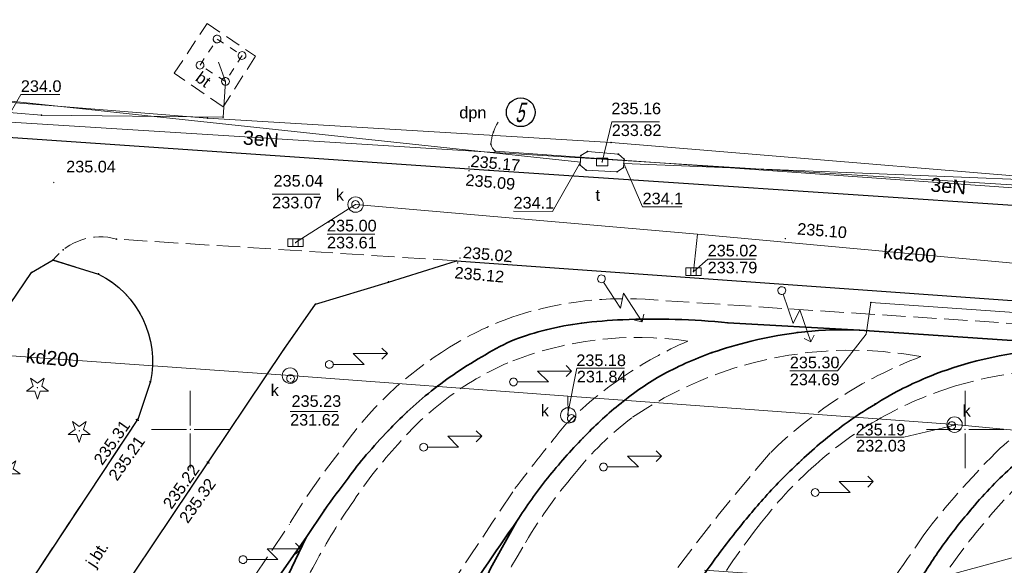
# Model space of a CAD drawing. Header units: metres. Extents: x 6603648 to 6604252, y 5739748 to 5740166.
# Tile 74 of 114: x 6603889 to 6603953, y 5740041 to 5740076. Entities that reach past the tile are written whole.
import ezdxf
from ezdxf.enums import TextEntityAlignment as Align

# ---------------------------------------------------------------- set-up
doc = ezdxf.new("R2010")
doc.units = ezdxf.units.M
doc.header["$PDSIZE"] = 0.75
for name, pattern in [('ARK_LIN', [50, 50, 0]), ('PRZER1-1', [1, 0.5, -0.5]), ('PRZER2-1', [1.5, 1, -0.5]), ('PRZER3-1', [2, 1.5, -0.5])]:
    doc.linetypes.add(name, pattern=pattern)
doc.layers.get('0').update_dxf_attribs({"linetype": 'CONTINUOUS'})
for name, color, linetype, lineweight, true_color in [('GSLKOU', 7, 'CONTINUOUS', 18, 0x0a0909), ('GSLKRW', 7, 'CONTINUOUS', 25, 0x0a0909), ('GSLTTR', 7, 'CONTINUOUS', 35, 0x0a0909), ('GSPPRB', 7, 'CONTINUOUS', 18, 0x0a0909), ('GSPRDI', 7, 'CONTINUOUS', 18, 0x008000), ('GSPWPS', 7, 'CONTINUOUS', 13, 0x0a0909), ('GSPWPS_O', 7, 'CONTINUOUS', 13, 0x0a0909), ('GSSINN', 7, 'CONTINUOUS', 18, 0x0a0909), ('GSSINN_O', 7, 'CONTINUOUS', 18, 0x0a0909), ('GSSKOA', 7, 'CONTINUOUS', 18, 0x0a0909), ('GSSKOA_O', 7, 'CONTINUOUS', 18, 0x0a0909), ('GULENN', 1, 'CONTINUOUS', 18, 0xff0000), ('GULENN_O', 1, 'CONTINUOUS', 18, 0xff0000), ('GULKDP', 7, 'CONTINUOUS', 18, 0x803300), ('GULKDP_O', 7, 'CONTINUOUS', 18, 0x803300), ('GULTPR', 7, 'CONTINUOUS', 18, 0xff9100), ('GUPENP_O', 1, 'CONTINUOUS', 18, 0xff0000), ('GUPISL', 7, 'CONTINUOUS', 18, 0x0a0909), ('GUPKKS', 7, 'CONTINUOUS', 18, 0x0a0909), ('GUPKSD', 7, 'CONTINUOUS', 18, 0x803300), ('GUPKWZ', 7, 'CONTINUOUS', 18, 0x0a0909), ('GUPKWZ_O', 7, 'CONTINUOUS', 18, 0x0a0909), ('GUPTWZ', 7, 'CONTINUOUS', 18, 0x0a0909), ('GUPTWZ_O', 7, 'CONTINUOUS', 18, 0x0a0909), ('GUSIKP', 7, 'CONTINUOUS', 18, 0x0a0909), ('GUSISL', 7, 'CONTINUOUS', 18, 0x0a0909)]:
    doc.layers.add(name, color=color, linetype=linetype, lineweight=lineweight, true_color=true_color)
for name, color, linetype, true_color in [('GUPESH', 1, 'CONTINUOUS', 0xff0000), ('GUPESH_O', 1, 'CONTINUOUS', 0xff0000), ('GUPKSH', 7, 'CONTINUOUS', 0x803300), ('GUPKSH_O', 7, 'CONTINUOUS', 0x803300), ('GUPTSH', 7, 'CONTINUOUS', 0xff9100), ('GUPTSH_O', 7, 'CONTINUOUS', 0xff9100)]:
    doc.layers.add(name, color=color, linetype=linetype, true_color=true_color)
doc.layers.add('PKT_ARK', color=7, linetype='ARK_LIN', lineweight=18)
doc.styles.add('Arial', font='arial.ttf')
doc.styles.add('GEOS_050', font='GEOS_050', dxfattribs={"oblique": 15, "height": 2.5})

# ---------------------------------------------------------------- blocks, each defined once
blk = doc.blocks.new('GSPPRB0')
at = {"color": 0, "lineweight": 18}
blk.add_lwpolyline([(-0.007955, 0.0225), (0.007955, 0.0225), (0.0225, 0.007955), (0.0225, -0.007955), (0.007955, -0.0225), (-0.007955, -0.0225), (-0.0225, -0.007955), (-0.0225, 0.007955)], close=True, dxfattribs=at)
blk = doc.blocks.new('GSPWPS1')
blk.add_hatch(color=0).paths.add_polyline_path([(0, 0.045), (-0.011647, 0.043467), (-0.0225, 0.038971), (-0.03182, 0.03182), (-0.038971, 0.0225), (-0.043467, 0.011647), (-0.045, 0), (-0.043467, -0.011647), (-0.038971, -0.0225), (-0.03182, -0.03182), (-0.0225, -0.038971), (-0.011647, -0.043467), (0, -0.045), (0.011647, -0.043467), (0.0225, -0.038971), (0.03182, -0.03182), (0.038971, -0.0225), (0.043467, -0.011647), (0.045, 0), (0.043467, 0.011647), (0.038971, 0.0225), (0.03182, 0.03182), (0.0225, 0.038971), (0.011647, 0.043467)])
blk = doc.blocks.new('GUPISL1_5')
at = {"color": 0}
for points in [[(0.25, 0), (2.25, 0), (1.55, 0.7), (3.75, 0.7)], [(3.396745, 1.05234), (3.75, 0.7), (3.396745, 0.34766)]]:
    blk.add_lwpolyline(points, dxfattribs=at)
blk.add_lwpolyline([(0.25, 0), (0.241481, -0.064705), (0.216506, -0.125), (0.176777, -0.176777), (0.125, -0.216506), (0.064705, -0.241481), (0, -0.25), (-0.064705, -0.241481), (-0.125, -0.216506), (-0.176777, -0.176777), (-0.216506, -0.125), (-0.241481, -0.064705), (-0.25, 0), (-0.241481, 0.064705), (-0.216506, 0.125), (-0.176777, 0.176777), (-0.125, 0.216506), (-0.064705, 0.241481), (0, 0.25), (0.064705, 0.241481), (0.125, 0.216506), (0.176777, 0.176777), (0.216506, 0.125), (0.241481, 0.064705)], close=True, dxfattribs=at)
blk = doc.blocks.new('GUPISL1_4')
at = {"color": 0}
blk.add_lwpolyline([(0.25, 0), (0.241481, -0.064705), (0.216506, -0.125), (0.176777, -0.176777), (0.125, -0.216506), (0.064705, -0.241481), (0, -0.25), (-0.064705, -0.241481), (-0.125, -0.216506), (-0.176777, -0.176777), (-0.216506, -0.125), (-0.241481, -0.064705), (-0.25, 0), (-0.241481, 0.064705), (-0.216506, 0.125), (-0.176777, 0.176777), (-0.125, 0.216506), (-0.064705, 0.241481), (0, 0.25), (0.064705, 0.241481), (0.125, 0.216506), (0.176777, 0.176777), (0.216506, 0.125), (0.241481, 0.064705)], close=True, dxfattribs=at)
blk = doc.blocks.new('GUPTSH1')
blk.add_hatch(color=0).paths.add_polyline_path([(0, 0.045), (-0.011647, 0.043467), (-0.0225, 0.038971), (-0.03182, 0.03182), (-0.038971, 0.0225), (-0.043467, 0.011647), (-0.045, 0), (-0.043467, -0.011647), (-0.038971, -0.0225), (-0.03182, -0.03182), (-0.0225, -0.038971), (-0.011647, -0.043467), (0, -0.045), (0.011647, -0.043467), (0.0225, -0.038971), (0.03182, -0.03182), (0.038971, -0.0225), (0.043467, -0.011647), (0.045, 0), (0.043467, 0.011647), (0.038971, 0.0225), (0.03182, 0.03182), (0.0225, 0.038971), (0.011647, 0.043467)])
blk = doc.blocks.new('GUPKWZ1_1')
at = {"color": 0}
blk.add_lwpolyline([(0.25, 0), (0.241481, -0.064705), (0.216506, -0.125), (0.176777, -0.176777), (0.125, -0.216506), (0.064705, -0.241481), (0, -0.25), (-0.064705, -0.241481), (-0.125, -0.216506), (-0.176777, -0.176777), (-0.216506, -0.125), (-0.241481, -0.064705), (-0.25, 0), (-0.241481, 0.064705), (-0.216506, 0.125), (-0.176777, 0.176777), (-0.125, 0.216506), (-0.064705, 0.241481), (0, 0.25), (0.064705, 0.241481), (0.125, 0.216506), (0.176777, 0.176777), (0.216506, 0.125), (0.241481, 0.064705)], close=True, dxfattribs=at)
blk = doc.blocks.new('GUPKSD1_1')
at = {"color": 0}
blk.add_lwpolyline([(0.5, 0), (0.482963, -0.12941), (0.433013, -0.25), (0.353553, -0.353553), (0.25, -0.433013), (0.12941, -0.482963), (0, -0.5), (-0.12941, -0.482963), (-0.25, -0.433013), (-0.353553, -0.353553), (-0.433013, -0.25), (-0.482963, -0.12941), (-0.5, 0), (-0.482963, 0.12941), (-0.433013, 0.25), (-0.353553, 0.353553), (-0.25, 0.433013), (-0.12941, 0.482963), (0, 0.5), (0.12941, 0.482963), (0.25, 0.433013), (0.353553, 0.353553), (0.433013, 0.25), (0.482963, 0.12941)], close=True, dxfattribs=at)
blk = doc.blocks.new('GUPKKS1')
at = {"color": 0}
blk.add_lwpolyline([(0.5, -0.25), (-0.5, -0.25), (-0.5, 0.25), (0.5, 0.25)], close=True, dxfattribs=at)
for points in [[(-0.175, -0.25), (-0.175, 0.25)], [(0.175, -0.25), (0.175, 0.25)]]:
    blk.add_lwpolyline(points, dxfattribs=at)
blk = doc.blocks.new('GSPRDI1')
blk.add_hatch(color=0).paths.add_polyline_path([(-0.045, 0), (-0.042798, -0.013906), (-0.036406, -0.02645), (-0.02645, -0.036406), (-0.013906, -0.042798), (0, -0.045), (0.013906, -0.042798), (0.02645, -0.036406), (0.036406, -0.02645), (0.042798, -0.013906), (0.045, 0), (0.042798, 0.013906), (0.036406, 0.02645), (0.02645, 0.036406), (0.013906, 0.042798), (0, 0.045), (-0.013906, 0.042798), (-0.02645, 0.036406), (-0.036406, 0.02645), (-0.042798, 0.013906)])
at = {"color": 0}
blk.add_lwpolyline([(0.088531, -0.272471), (-0.231778, -0.713338), (-0.231778, -0.168396), (-0.750048, 0), (-0.231778, 0.168396), (-0.231778, 0.713338), (0.088531, 0.272471), (0.606801, 0.440867), (0.286493, 0), (0.606801, -0.440867)], close=True, dxfattribs=at)
blk = doc.blocks.new('GUPTWZ1_3')
at = {"color": 0}
blk.add_lwpolyline([(0.375, -0.25), (-0.375, -0.25), (-0.375, 0.25), (0.375, 0.25)], close=True, dxfattribs=at)
blk = doc.blocks.new('GUPESH1')
blk.add_hatch(color=0).paths.add_polyline_path([(0, 0.045), (-0.011647, 0.043467), (-0.0225, 0.038971), (-0.03182, 0.03182), (-0.038971, 0.0225), (-0.043467, 0.011647), (-0.045, 0), (-0.043467, -0.011647), (-0.038971, -0.0225), (-0.03182, -0.03182), (-0.0225, -0.038971), (-0.011647, -0.043467), (0, -0.045), (0.011647, -0.043467), (0.0225, -0.038971), (0.03182, -0.03182), (0.038971, -0.0225), (0.043467, -0.011647), (0.045, 0), (0.043467, 0.011647), (0.038971, 0.0225), (0.03182, 0.03182), (0.0225, 0.038971), (0.011647, 0.043467)])
blk = doc.blocks.new('GUPKSH1')
blk.add_hatch(color=0).paths.add_polyline_path([(0, 0.045), (-0.011647, 0.043467), (-0.0225, 0.038971), (-0.03182, 0.03182), (-0.038971, 0.0225), (-0.043467, 0.011647), (-0.045, 0), (-0.043467, -0.011647), (-0.038971, -0.0225), (-0.03182, -0.03182), (-0.0225, -0.038971), (-0.011647, -0.043467), (0, -0.045), (0.011647, -0.043467), (0.0225, -0.038971), (0.03182, -0.03182), (0.038971, -0.0225), (0.043467, -0.011647), (0.045, 0), (0.043467, 0.011647), (0.038971, 0.0225), (0.03182, 0.03182), (0.0225, 0.038971), (0.011647, 0.043467)])
blk = doc.blocks.new('GUSISL2_1')
at = {"color": 0}
blk.add_lwpolyline([(0.25, 0), (0.241481, -0.064705), (0.216506, -0.125), (0.176777, -0.176777), (0.125, -0.216506), (0.064705, -0.241481), (0, -0.25), (-0.064705, -0.241481), (-0.125, -0.216506), (-0.176777, -0.176777), (-0.216506, -0.125), (-0.241481, -0.064705), (-0.25, 0), (-0.241481, 0.064705), (-0.216506, 0.125), (-0.176777, 0.176777), (-0.125, 0.216506), (-0.064705, 0.241481), (0, 0.25), (0.064705, 0.241481), (0.125, 0.216506), (0.176777, 0.176777), (0.216506, 0.125), (0.241481, 0.064705)], close=True, dxfattribs=at)
blk = doc.blocks.new('ASS_SYM', base_point=(826.5, 303.25))
at = {"layer": 'PKT_ARK'}
for p, q in [((826.5, 303.5), (826.5, 305.75)), ((826.25, 303.25), (824, 303.25)), ((826.75, 303.25), (829, 303.25)), ((826.5, 303), (826.5, 300.75))]:
    blk.add_line(p, q, dxfattribs=at)
blk.add_point((826.5, 303.25), dxfattribs=at)
blk.add_point((826.5, 303.25), dxfattribs=at)

msp = doc.modelspace()

# ---------------------------------------------------------------- linework, layer by layer
msp.add_circle((6603921.324, 5740070.466), 0.928)
at = {"layer": 'GSLKOU', "color": 18, "linetype": 'PRZER3-1', "lineweight": 18, "true_color": 0x0a0909}
for points in [[(6603921.099, 5740057.361, -0.098692), (6603929.911, 5740058.358)], [(6603916.729, 5740055.303, -0.059928), (6603921.099, 5740057.361)], [(6603920.49, 5740054.299, -0.134226), (6603932.105, 5740055.702)], [(6603909.594, 5740048.489, -0.108816), (6603916.729, 5740055.303)], [(6603932.105, 5740055.702, 0.047059), (6603927.901, 5740053.377)], [(6603928.483, 5740050.748, -0.197535), (6603947.148, 5740054.703)], [(6603947.148, 5740054.703, 0.053824), (6603941.742, 5740051.954)], [(6603916.546, 5740051.989, -0.060773), (6603920.49, 5740054.299)], [(6603949.377, 5740052.807, -0.097126), (6603960.469, 5740053.83)], [(6603927.901, 5740053.377, 0.049444), (6603924.231, 5740050.333)], [(6603944.557, 5740050.75, -0.052402), (6603949.377, 5740052.807)], [(6603913.385, 5740049.025, -0.054435), (6603916.546, 5740051.989)], [(6603941.742, 5740051.954, 0.049394), (6603937.421, 5740048.487)], [(6603956.062, 5740051.601, 0.041791), (6603952.268, 5740048.804)], [(6603924.824, 5740047.164, -0.062721), (6603928.483, 5740050.748)], [(6603940.337, 5740047.725, -0.05444), (6603944.557, 5740050.75)], [(6603924.231, 5740050.333, 0.008761), (6603920.953, 5740046.196)], [(6603910.546, 5740045.408, -0.039243), (6603913.385, 5740049.025)], [(6603906.396, 5740043.884, -0.036449), (6603909.594, 5740048.489)], [(6603937.421, 5740048.487, 0.051401), (6603921.454, 5740025.692)], [(6603952.268, 5740048.804, 0.029464), (6603947.611, 5740043.58)], [(6603936.656, 5740043.74, -0.051926), (6603940.337, 5740047.725)], [(6603921.459, 5740042.406, -0.047993), (6603924.824, 5740047.164)], [(6603951.166, 5740043.891, -0.043401), (6603953.947, 5740046.848)], [(6603897.754, 5740011.464, 0.001294), (6603920.953, 5740046.196)], [(6603908.038, 5740041.316, -0.029422), (6603910.546, 5740045.408)], [(6603933.17, 5740038.5, -0.042704), (6603936.656, 5740043.74)], [(6603947.749, 5740039.212, -0.03654), (6603951.166, 5740043.891)], [(6603947.611, 5740043.58, 0.00132), (6603943.363, 5740037.454)], [(6603916.767, 5740032, -0.063663), (6603921.459, 5740042.406)], [(6603906.01, 5740037.205, -0.02243), (6603908.038, 5740041.316)]]:
    msp.add_lwpolyline(points, format="xyb", dxfattribs=at)
for points in [[(6604071.893, 5740049.063), (6603929.911, 5740058.358)], [(6603897.451, 5740030.572), (6603906.396, 5740043.884)]]:
    msp.add_lwpolyline(points, dxfattribs=at)
at = {"layer": 'GSLKRW', "color": 18, "linetype": 'Continuous', "lineweight": 25, "true_color": 0x0a0909}
for points in [[(6603863.595, 5740070.392), (6603887.27, 5740068.916), (6603919.271, 5740066.727), (6603954.045, 5740064.403), (6603988.918, 5740062.151), (6603992.392, 5740062.021, 0.072242), (6603993.843, 5740062.49, 0.131576), (6603996.336, 5740064.821), (6603996.818, 5740066.714), (6603997.119, 5740071.208), (6603997.844, 5740080.934)], [(6603891.094, 5740060.944), (6603894.08, 5740060.031, -0.341842), (6603897.42, 5740053.086), (6603896.627, 5740050.7), (6603882.997, 5740030.102, -0.258935), (6603876.114, 5740027.684, -0.358083), (6603872.19, 5740030.846), (6603872.436, 5740034.522), (6603874.688, 5740037.928), (6603889.747, 5740060.134), (6603891.151, 5740060.942)], [(6603888.801, 5740017.506), (6603885.242, 5740019.905, -0.218891), (6603885.821, 5740024.938), (6603888.034, 5740028.323), (6603906.03, 5740055.169), (6603908.072, 5740058.081), (6603912.794, 5740059.515), (6603917.178, 5740060.884), (6603953.638, 5740058.284), (6604021.892, 5740053.85), (6604045.218, 5740052.297), (6604064.461, 5740050.903), (6604072.071, 5740050.465), (6604076.781, 5740050.019), (6604079.816, 5740051.791), (6604113.94, 5740049.504), (6604137.646, 5740047.978), (6604149.589, 5740047.305)]]:
    msp.add_lwpolyline(points, format="xyb", dxfattribs=at)
at = {"layer": 'GSLTTR', "color": 18, "linetype": 'Continuous', "lineweight": 35, "true_color": 0x0a0909}
for points in [[(6603883.719, 5740008.415), (6603897.477, 5740028.503), (6603899.276, 5740031.105), (6603900.601, 5740033.059), (6603901.979, 5740035.068), (6603903.672, 5740037.581), (6603904.798, 5740039.228), (6603906.05, 5740041.018), (6603907.483, 5740043.028), (6603908.649, 5740044.801, -0.007759), (6603910.18, 5740046.864, -0.017504), (6603911.357, 5740048.364, -0.012166), (6603912.784, 5740049.929, -0.018192), (6603913.993, 5740051.143, -0.018775), (6603915.563, 5740052.486, -0.019205), (6603917.181, 5740053.673, -0.019831), (6603919.042, 5740054.822, -0.042151), (6603920.941, 5740055.798, -0.029088), (6603922.961, 5740056.437, -0.023937), (6603925.253, 5740056.865, -0.017381), (6603927.897, 5740057.083, -0.033468), (6603934.696, 5740056.889), (6603943.19, 5740056.414), (6603958.108, 5740055.392)], [(6603892.695, 5740002.384), (6603899.324, 5740012.022), (6603904.131, 5740019.033), (6603908.677, 5740025.737), (6603912.411, 5740031.38), (6603914.96, 5740035.136), (6603916.89, 5740037.923, -0.007846), (6603921.075, 5740044.088, -0.026801), (6603923.063, 5740046.878, -0.025466), (6603925.354, 5740049.455, -0.033465), (6603927.638, 5740051.57, -0.043798), (6603930.337, 5740053.454, -0.041408), (6603933.659, 5740054.957, -0.022807), (6603936.192, 5740055.692, -0.071595), (6603943.19, 5740056.414)], [(6603902.577, 5739995.744), (6603914.174, 5740012.766), (6603921.3, 5740023.303), (6603923.841, 5740027.047), (6603926.775, 5740031.443), (6603929.52, 5740035.499, -0.006642), (6603932.961, 5740040.367, -0.017213), (6603935.168, 5740043.349, -0.018417), (6603937.095, 5740045.64, -0.024405), (6603939.439, 5740048.023, -0.032058), (6603942.205, 5740050.317, -0.021438), (6603944.207, 5740051.644, -0.039975), (6603947.475, 5740053.332, -0.028919), (6603950.268, 5740054.298, -0.058732), (6603958.108, 5740055.392)], [(6603912.21, 5739989.272), (6603928.178, 5740012.655), (6603935.667, 5740023.483), (6603938.411, 5740027.6), (6603940.852, 5740031.167, -0.002479), (6603943.536, 5740035.136, 0.009276), (6603947.097, 5740040.275, -0.022428), (6603948.63, 5740042.618, -0.019813), (6603950.322, 5740044.763, -0.03773), (6603952.935, 5740047.5, -0.03297), (6603955.561, 5740049.566, -0.043037), (6603958.797, 5740051.447, -0.023154), (6603961.639, 5740052.552, -0.029567), (6603964.682, 5740053.415, -0.015523), (6603967.325, 5740053.86, -0.035917), (6603974.072, 5740054.277)], [(6603898.111, 5739998.745), (6603906.613, 5740011.353), (6603908.134, 5740013.764, 0.02233), (6603909.598, 5740016.308, 0.019532), (6603910.871, 5740019.077, 0.011977), (6603911.995, 5740022.158, -0.012664), (6603913.335, 5740026.614, -0.029352), (6603916.678, 5740035.182), (6603918.417, 5740038.932), (6603919.375, 5740041.023), (6603921.075, 5740044.088)], [(6603888.161, 5740005.43), (6603893.639, 5740012.832), (6603896.181, 5740016.715, 0.014032), (6603897.747, 5740019.533, 0.02865), (6603899.396, 5740022.984, -0.004064), (6603900.832, 5740027.314, -0.029842), (6603903.503, 5740034.36), (6603904.811, 5740037.379), (6603905.849, 5740039.611), (6603907.483, 5740043.028)]]:
    msp.add_lwpolyline(points, format="xyb", dxfattribs=at)
at = {"layer": 'GSSINN', "color": 18, "linetype": 'PRZER2-1', "lineweight": 18, "true_color": 0x0a0909}
msp.add_lwpolyline([(6603898.961, 5740072.981), (6603901.087, 5740076.194), (6603904.2, 5740074.076), (6603902.125, 5740070.814)], close=True, dxfattribs=at)
at = {"layer": 'GSSKOA', "color": 18, "linetype": 'PRZER3-1', "lineweight": 18, "true_color": 0x0a0909}
msp.add_lwpolyline([(6603891.151, 5740060.942), (6603894.08, 5740060.031, -0.341842), (6603897.42, 5740053.086), (6603896.627, 5740050.7), (6603882.997, 5740030.102, -0.258935), (6603876.114, 5740027.684, -0.358083), (6603872.19, 5740030.846), (6603872.436, 5740034.522), (6603870.963, 5740032.152, 0.379865), (6603871.525, 5740029.082), (6603885.242, 5740019.905), (6603884.98, 5740022.481), (6603885.821, 5740024.938), (6603888.034, 5740028.323), (6603906.03, 5740055.169), (6603908.072, 5740058.081), (6603912.794, 5740059.515), (6603917.178, 5740060.884), (6603895.235, 5740062.284, 0.305068)], format="xyb", close=True, dxfattribs=at)
at = {"layer": 'GULENN', "color": 1, "linetype": 'Continuous', "lineweight": 18, "true_color": 0xff0000}
for points in [[(6603821.307, 5740081.271), (6603822.642, 5740080.563), (6603832.264, 5740075.585), (6603835.027, 5740075.364), (6603846.967, 5740074.412), (6603861.537, 5740073.25), (6603901.109, 5740070.093), (6603927.157, 5740068.515), (6603964.046, 5740065.464)], [(6603858.283, 5740072.946), (6603864.642, 5740071.967), (6603884.089, 5740070.799), (6603890.391, 5740070.284), (6603902.121, 5740070.153), (6603902.272, 5740072.457), (6603901.817, 5740073.688)], [(6603867.667, 5740033.906), (6603867.242, 5740034.158), (6603867.281, 5740034.728), (6603877.334, 5740050.623), (6603880.203, 5740054.231), (6603888.106, 5740065.069), (6603888.041, 5740069.852), (6603964.333, 5740065.068), (6603969.872, 5740064.72), (6604006.477, 5740062.64), (6604011.74, 5740062.339)]]:
    msp.add_lwpolyline(points, dxfattribs=at)
msp.add_lwpolyline([(6603964.33, 5740064.789), (6603919.681, 5740067.954, -0.151056), (6603919.397, 5740068.407, -0.118984), (6603919.857, 5740069.821)], format="xyb", dxfattribs=at)
at = {"layer": 'GULKDP', "color": 36, "linetype": 'Continuous', "lineweight": 18, "true_color": 0x803300}
for points in [[(6603814.503, 5740080.605), (6603831.14, 5740058.299), (6603847.297, 5740057.653), (6603906.434, 5740053.477), (6603924.358, 5740052.155), (6603924.389, 5740050.906), (6603924.358, 5740052.155), (6603949.317, 5740050.315), (6603975.452, 5740047.825), (6603995.199, 5740046.704), (6604006.685, 5740045.947), (6604029.331, 5740044.988), (6604042.021, 5740043.152), (6604072.17, 5740042.055)], [(6603906.792, 5740062.056), (6603910.663, 5740064.514)], [(6603970.145, 5740059.125), (6603960.133, 5740060.094), (6603932.727, 5740062.605), (6603910.663, 5740064.514)], [(6603932.727, 5740062.605), (6603932.468, 5740060.186)], [(6603943.609, 5740056.142), (6603943.918, 5740058.189), (6603959.032, 5740057.142), (6603969.587, 5740056.503)], [(6603967.912, 5740045.757), (6603946.634, 5740039.97), (6603933.191, 5740040.92)]]:
    msp.add_lwpolyline(points, dxfattribs=at)
at = {"layer": 'GULTPR', "color": 30, "linetype": 'Continuous', "lineweight": 18, "true_color": 0xff9100}
for points in [[(6603925.178, 5740067.256), (6603872.537, 5740072.871)], [(6603981.1, 5740065.02), (6603927.974, 5740067.151)]]:
    msp.add_lwpolyline(points, dxfattribs=at)
at = {"layer": 'GUPESH_O', "color": 1, "linetype": 'Continuous', "lineweight": 13, "true_color": 0xff0000, "flags": 128}
msp.add_lwpolyline([(6603888.041, 5740069.852), (6603889.065, 5740071.604), (6603891.585, 5740071.604)], dxfattribs=at)
at = {"layer": 'GUPKSH_O', "color": 36, "linetype": 'Continuous', "lineweight": 13, "true_color": 0x803300, "flags": 128}
for points in [[(6603905.287, 5740065.188), (6603908.367, 5740065.188)], [(6603908.821, 5740062.605), (6603911.901, 5740062.605)], [(6603932.507, 5740060.208), (6603933.387, 5740060.995), (6603936.467, 5740060.995)], [(6603943.609, 5740056.142), (6603941.77, 5740053.776), (6603938.69, 5740053.776)], [(6603924.346, 5740050.918), (6603924.944, 5740053.959), (6603928.024, 5740053.959)], [(6603906.443, 5740051.17), (6603909.523, 5740051.17)], [(6603949.328, 5740050.272), (6603946.052, 5740049.501), (6603942.972, 5740049.501)]]:
    msp.add_lwpolyline(points, dxfattribs=at)
at = {"layer": 'GUPTSH_O', "color": 30, "linetype": 'Continuous', "lineweight": 13, "true_color": 0xff9100, "flags": 128}
for points in [[(6603926.579, 5740067.264), (6603927.199, 5740069.855), (6603930.279, 5740069.855)], [(6603925.178, 5740067.256), (6603923.378, 5740064.073), (6603920.858, 5740064.086)], [(6603927.974, 5740067.151), (6603929.189, 5740064.355), (6603931.709, 5740064.355)]]:
    msp.add_lwpolyline(points, dxfattribs=at)
at = {"layer": 'GUSIKP', "color": 30, "linetype": 'Continuous', "lineweight": 18, "true_color": 0xff9100}
msp.add_lwpolyline([(6603925.203, 5740067.676), (6603925.628, 5740067.944), (6603927.622, 5740067.764), (6603927.989, 5740067.432), (6603927.959, 5740066.901), (6603927.545, 5740066.622), (6603925.552, 5740066.723), (6603925.166, 5740067.045)], close=True, dxfattribs=at)
at = {"layer": 'GUSISL', "color": 18, "linetype": 'PRZER1-1', "lineweight": 18, "true_color": 0x0a0909}
msp.add_lwpolyline([(6603901.73, 5740075.192), (6603903.339, 5740074.129), (6603902.272, 5740072.457), (6603900.628, 5740073.506)], close=True, dxfattribs=at)

# ---------------------------------------------------------------- block references
at = {"layer": 'GSPPRB', "color": 18, "linetype": 'Continuous', "lineweight": 18, "true_color": 0x0a0909, "rotation": 90}
for p in [(6603890.391, 5740070.284), (6603901.109, 5740070.093), (6603902.121, 5740070.153), (6603919.564, 5740069.204), (6603927.157, 5740068.515), (6603919.397, 5740068.407), (6603919.681, 5740067.954), (6603925.628, 5740067.944), (6603925.203, 5740067.676), (6603927.622, 5740067.764), (6603927.989, 5740067.432), (6603919.271, 5740066.727), (6603925.166, 5740067.045), (6603925.552, 5740066.723), (6603927.545, 5740066.622), (6603927.959, 5740066.901), (6603895.235, 5740062.284), (6603891.798, 5740061.595), (6603891.151, 5740060.942), (6603917.178, 5740060.884), (6603889.747, 5740060.134), (6603894.08, 5740060.031), (6603912.794, 5740059.515), (6603908.072, 5740058.081), (6603943.918, 5740058.189), (6603896.741, 5740057.503), (6603927.897, 5740057.083), (6603930.701, 5740057.113), (6603922.961, 5740056.437), (6603925.253, 5740056.865), (6603934.696, 5740056.889), (6603920.941, 5740055.798), (6603939.174, 5740056.248), (6603943.19, 5740056.414), (6603906.03, 5740055.169), (6603936.192, 5740055.692), (6603919.042, 5740054.822), (6603933.659, 5740054.957), (6603950.268, 5740054.298), (6603917.181, 5740053.673), (6603930.337, 5740053.454), (6603947.475, 5740053.332), (6603897.42, 5740053.086), (6603915.563, 5740052.486), (6603927.638, 5740051.57), (6603944.207, 5740051.644), (6603896.627, 5740050.7), (6603913.993, 5740051.143), (6603942.205, 5740050.317), (6603912.784, 5740049.929), (6603925.354, 5740049.455), (6603911.357, 5740048.364), (6603939.439, 5740048.023), (6603910.18, 5740046.864), (6603923.063, 5740046.878), (6603937.095, 5740045.64), (6603908.649, 5740044.801), (6603950.322, 5740044.763), (6603921.075, 5740044.088), (6603935.168, 5740043.349), (6603907.483, 5740043.028), (6603948.63, 5740042.618)]:
    msp.add_blockref('GSPPRB0', p, dxfattribs=at)
at = {"layer": 'GSPRDI', "color": 96, "linetype": 'Continuous', "lineweight": 18, "true_color": 0x008000, "rotation": 90}
for p in [(6603890.136, 5740052.7), (6603892.832, 5740049.914), (6603888.302, 5740047.372)]:
    msp.add_blockref('GSPRDI1', p, dxfattribs=at)
at = {"layer": 'GSPWPS', "color": 18, "linetype": 'Continuous', "lineweight": 13, "true_color": 0x0a0909, "rotation": 90}
for p in [(6603917.984, 5740066.941), (6603917.989, 5740066.69), (6603891.189, 5740065.935), (6603938.399, 5740062.319), (6603917.399, 5740061.055), (6603917.254, 5740060.751), (6603896.509, 5740050.645), (6603896.654, 5740050.584), (6603901.092, 5740047.908), (6603901.198, 5740047.841)]:
    msp.add_blockref('GSPWPS1', p, dxfattribs=at)
at = {"layer": 'GUPESH', "color": 1, "linetype": 'Continuous', "lineweight": 5, "true_color": 0xff0000, "rotation": 90}
msp.add_blockref('GUPESH1', (6603901.109, 5740070.093), dxfattribs=at)
at = {"layer": 'GUPISL', "color": 18, "linetype": 'Continuous', "lineweight": 18, "true_color": 0x0a0909}
for name, p, rotation in [('GUPISL1_4', (6603902.272, 5740072.457), 90), ('GUPISL1_5', (6603926.533, 5740059.721), 302.8576035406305), ('GUPISL1_5', (6603938.171, 5740058.964), 288.9686324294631), ('GUPISL1_5', (6603908.97, 5740054.198), 359.9999974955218), ('GUPISL1_5', (6603920.855, 5740053.066), 359.9999974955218), ('GUPISL1_5', (6603915.058, 5740048.859), 359.9999974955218), ('GUPISL1_5', (6603926.666, 5740047.581), 359.9999974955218), ('GUPISL1_5', (6603940.323, 5740045.934), 359.9999974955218), ('GUPISL1_5', (6603903.401, 5740041.604), 359.9999974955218)]:
    msp.add_blockref(name, p, dxfattribs=dict(at, rotation=rotation))
at = {"layer": 'GUPKKS', "color": 18, "linetype": 'Continuous', "lineweight": 18, "true_color": 0x0a0909, "rotation": 359.9999974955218}
for p in [(6603906.792, 5740062.056), (6603932.468, 5740060.186)]:
    msp.add_blockref('GUPKKS1', p, dxfattribs=at)
at = {"layer": 'GUPKSD', "color": 36, "linetype": 'Continuous', "lineweight": 18, "true_color": 0x803300, "rotation": 90}
for p in [(6603910.663, 5740064.514), (6603906.434, 5740053.477), (6603924.389, 5740050.906), (6603949.317, 5740050.315)]:
    msp.add_blockref('GUPKSD1_1', p, dxfattribs=at)
at = {"layer": 'GUPKSH', "color": 36, "linetype": 'Continuous', "lineweight": 5, "true_color": 0x803300, "rotation": 90}
for p in [(6603910.663, 5740064.514), (6603910.663, 5740064.514), (6603906.792, 5740062.056), (6603932.468, 5740060.186), (6603943.609, 5740056.142), (6603906.434, 5740053.477), (6603906.468, 5740053.287), (6603924.389, 5740050.906), (6603924.593, 5740050.71), (6603949.138, 5740050.252), (6603949.317, 5740050.315)]:
    msp.add_blockref('GUPKSH1', p, dxfattribs=at)
at = {"layer": 'GUPKWZ', "color": 18, "linetype": 'Continuous', "lineweight": 18, "true_color": 0x0a0909, "rotation": 90}
for p in [(6603910.663, 5740064.514), (6603906.468, 5740053.287), (6603924.593, 5740050.71), (6603949.138, 5740050.252)]:
    msp.add_blockref('GUPKWZ1_1', p, dxfattribs=at)
at = {"layer": 'GUPTSH', "color": 30, "linetype": 'Continuous', "lineweight": 5, "true_color": 0xff9100, "rotation": 90}
for p in [(6603925.178, 5740067.256), (6603926.579, 5740067.264), (6603926.579, 5740067.264), (6603927.974, 5740067.151)]:
    msp.add_blockref('GUPTSH1', p, dxfattribs=at)
at = {"layer": 'GUPTWZ', "color": 18, "linetype": 'Continuous', "lineweight": 18, "true_color": 0x0a0909, "rotation": 359.9999974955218}
msp.add_blockref('GUPTWZ1_3', (6603926.579, 5740067.264), dxfattribs=at)
at = {"layer": 'GUSISL', "color": 18, "linetype": 'Continuous', "lineweight": 18, "true_color": 0x0a0909}
for p, rotation in [((6603901.73, 5740075.192), 326.546702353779), ((6603901.73, 5740075.192), 56.84637585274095), ((6603901.73, 5740075.192), 11.69653910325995), ((6603903.339, 5740074.129), 282.0023604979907), ((6603900.628, 5740073.506), 102.1526625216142), ((6603902.272, 5740072.457), 192.4584839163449)]:
    msp.add_blockref('GUSISL2_1', p, dxfattribs=dict(at, rotation=rotation))
at = {"layer": 'PKT_ARK', "linetype": 'Continuous'}
for p in [(6603900, 5740050), (6603950, 5740050)]:
    msp.add_blockref('ASS_SYM', p, dxfattribs=at)

# ---------------------------------------------------------------- texts
at = {"style": 'GEOS_050', "oblique": 15, "width": 0.6}
msp.add_text('5', height=1.25, rotation=359.99999, dxfattribs=at).set_placement((6603920.958, 5740069.837))
at = {"layer": 'GSPWPS_O', "color": 18, "linetype": 'Continuous', "lineweight": 0, "true_color": 0x0a0909, "style": 'Arial'}
for s, rotation, p in [('235.04', 360, (6603891.988, 5740066.587)), ('235.17', 354.85391, (6603918.061, 5740066.95)), ('235.09', 354.85391, (6603917.733, 5740065.737)), ('235.10', 355.48941, (6603939.144, 5740062.584)), ('235.02', 354.85391, (6603917.569, 5740061.071)), ('235.12', 354.85391, (6603917.026, 5740059.759)), ('235.31', 54.79768, (6603894.318, 5740047.643)), ('235.21', 54.79768, (6603895.274, 5740046.628)), ('235.22', 54.56466, (6603898.784, 5740044.803)), ('235.32', 54.56466, (6603899.837, 5740043.888))]:
    msp.add_text(s, height=0.75, rotation=rotation, dxfattribs=at).set_placement(p)
at = {"layer": 'GSSINN_O', "color": 18, "linetype": 'Continuous', "lineweight": 0, "true_color": 0x0a0909, "style": 'Arial'}
msp.add_text('bt', height=0.75, rotation=323.32509, dxfattribs=at).set_placement((6603900.613, 5740072.286), align=Align.CENTER)
at = {"layer": 'GSSKOA_O', "color": 18, "linetype": 'Continuous', "lineweight": 0, "true_color": 0x0a0909, "style": 'Arial'}
msp.add_text('j.bt.', height=0.75, rotation=56.6523, dxfattribs=at).set_placement((6603894.295, 5740041.742), align=Align.CENTER)
at = {"layer": 'GULENN_O', "color": 1, "linetype": 'Continuous', "lineweight": 0, "true_color": 0xff0000, "style": 'Arial'}
for p in [(6603904.517, 5740068.3), (6603948.886, 5740065.262)]:
    msp.add_text('3eN', height=0.9, rotation=355.26364, dxfattribs=at).set_placement(p, align=Align.CENTER)
at = {"layer": 'GULKDP_O', "color": 36, "linetype": 'Continuous', "lineweight": 0, "true_color": 0x803300, "style": 'Arial'}
for rotation, p in [(354.76447, (6603946.389, 5740060.902)), (354.81257, (6603891.057, 5740054.162))]:
    msp.add_text('kd200', height=0.9, rotation=rotation, dxfattribs=at).set_placement(p, align=Align.CENTER)
at = {"layer": 'GUPENP_O', "color": 1, "linetype": 'Continuous', "lineweight": 0, "true_color": 0xff0000, "style": 'Arial'}
msp.add_text('dpn', height=0.75, rotation=360, dxfattribs=at).set_placement((6603919.107, 5740070.071), align=Align.RIGHT)
at = {"layer": 'GUPESH_O', "color": 1, "linetype": 'Continuous', "lineweight": 0, "true_color": 0xff0000, "style": 'Arial'}
msp.add_text('234.0', height=0.75, rotation=360, dxfattribs=at).set_placement((6603889.065, 5740071.777))
at = {"layer": 'GUPKSH_O', "color": 36, "linetype": 'Continuous', "lineweight": 0, "true_color": 0x803300, "style": 'Arial'}
for s, p in [('235.04', (6603905.372, 5740065.67)), ('233.07', (6603905.287, 5740064.265)), ('235.00', (6603908.821, 5740062.778)), ('233.61', (6603908.821, 5740061.683)), ('235.02', (6603933.387, 5740061.168)), ('233.79', (6603933.387, 5740060.073)), ('235.18', (6603924.911, 5740054.091)), ('235.30', (6603938.69, 5740053.949)), ('231.84', (6603924.944, 5740053.037)), ('234.69', (6603938.69, 5740052.854)), ('235.23', (6603906.533, 5740051.461)), ('231.62', (6603906.443, 5740050.248)), ('235.19', (6603942.933, 5740049.616)), ('232.03', (6603942.972, 5740048.579))]:
    msp.add_text(s, height=0.75, rotation=360, dxfattribs=at).set_placement(p)
at = {"layer": 'GUPKWZ_O', "color": 18, "linetype": 'Continuous', "lineweight": 0, "true_color": 0x0a0909, "style": 'Arial'}
for p in [(6603909.913, 5740064.764), (6603905.71, 5740052.164), (6603923.144, 5740050.845), (6603950.365, 5740050.835)]:
    msp.add_text('k', height=0.75, rotation=360, dxfattribs=at).set_placement(p, align=Align.RIGHT)
at = {"layer": 'GUPTSH_O', "color": 30, "linetype": 'Continuous', "lineweight": 0, "true_color": 0xff9100, "style": 'Arial'}
for s, rotation, p in [('235.16', 360, (6603927.171, 5740070.338)), ('233.82', 360, (6603927.199, 5740068.933)), ('234.1', 359.7006, (6603920.859, 5740064.259)), ('234.1', 360, (6603929.189, 5740064.527))]:
    msp.add_text(s, height=0.75, rotation=rotation, dxfattribs=at).set_placement(p)
at = {"layer": 'GUPTWZ_O', "color": 18, "linetype": 'Continuous', "lineweight": 0, "true_color": 0x0a0909, "style": 'Arial'}
msp.add_text('t', height=0.75, rotation=360, dxfattribs=at).set_placement((6603926.441, 5740064.754), align=Align.RIGHT)

doc.saveas('drawing.dxf')
